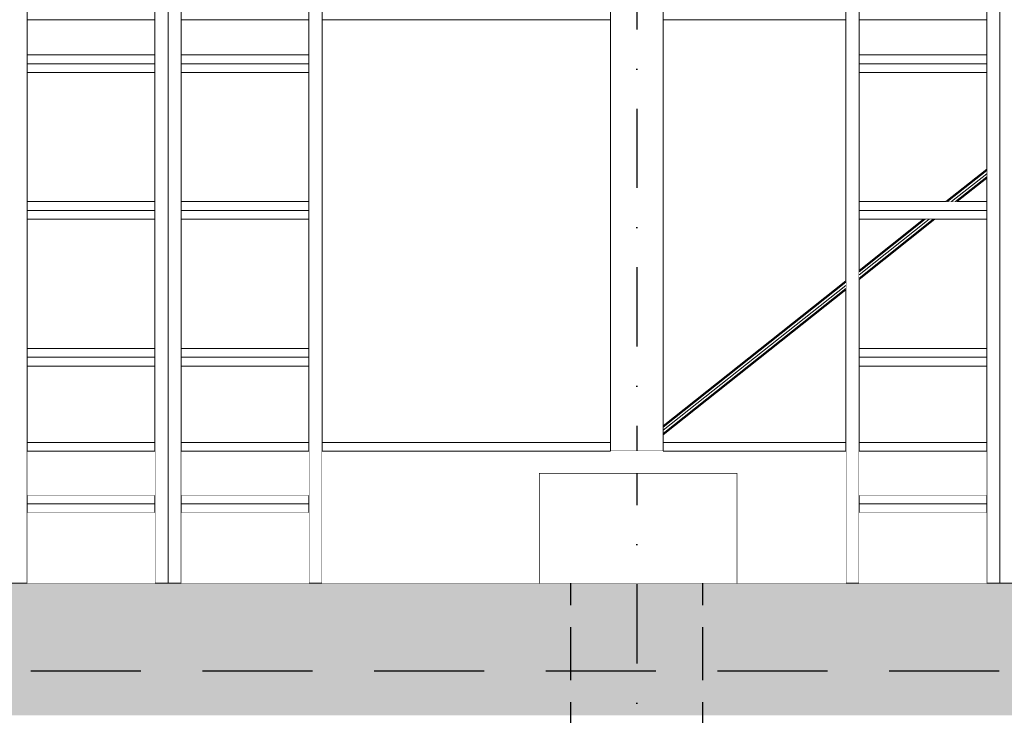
# Model space of a CAD drawing. Header units: millimetres. Extents: x -12989 to 381814, y -50461 to 30884.
# Tile 71 of 111: x 372133 to 374370, y -46261 to -44681. Entities that reach past the tile are written whole.
import ezdxf
from ezdxf.enums import TextEntityAlignment as Align

# ---------------------------------------------------------------- set-up
doc = ezdxf.new("R2010")
doc.units = ezdxf.units.MM
doc.header["$MEASUREMENT"] = 0
for name, pattern in [('Krawędzie ukryte', [170, 120, -50]), ('Kropki i Kreski', [360, 180, -90, 0, -90]), ('Przerywana długa', [390, 250, -140]), ('Wipeout_Contour', [1000, 0, -1000])]:
    doc.linetypes.add(name, pattern=pattern)
for name, color, linetype, lineweight in [('0_Nr_pióra__21', 7, 'Continuous', 25), ('A__STROPY_Nr_pióra__27', 7, 'Continuous', 25), ('A__STROPY_Nr_pióra__49', 7, 'Continuous', 15), ('AS_Belki.Import IFC_Nr_pióra__88', 7, 'Continuous', 13), ('AS_Belki.Import IFC_Nr_pióra__90', 7, 'Continuous', 13), ('Nowe_A__SCIANY_Nr_pióra__87', 7, 'Continuous', 13), ('Nowe_A_WN_WYPOSAZENIE_Nr_pióra__4', 7, 'Continuous', 13), ('Nowe_A_WYM_Nr_pióra__1', 7, 'Continuous', 13), ('Nowe_A_WYM_Nr_pióra__45', 7, 'Continuous', 15), ('Nowe_A_WYM_Nr_pióra__85', 7, 'Continuous', 13), ('Nowe_Warstwa IFC.Import IFC_Nr_pióra__1', 7, 'Continuous', 13), ('Nowe_Warstwa IFC.Import IFC_Nr_pióra__25', 7, 'Continuous', 25), ('Posadowienie płytkie.Import IFC_Nr_pióra__4', 7, 'Continuous', 13)]:
    doc.layers.add(name, color=color, linetype=linetype, lineweight=lineweight)
for name, color, linetype in [('A__STROPY', 7, 'Continuous'), ('AS_Belki.Import IFC', 7, 'Continuous'), ('Nowe_A__SCIANY', 7, 'Continuous'), ('Nowe_A_WN_WYPOSAZENIE', 7, 'Continuous'), ('Nowe_A_WYM', 7, 'Continuous'), ('Nowe_Warstwa IFC.Import IFC', 7, 'Continuous'), ('Posadowienie płytkie.Import IFC', 7, 'Continuous')]:
    doc.layers.add(name, color=color, linetype=linetype)
doc.layers.add('A__STROPY_Nr_pióra__170', color=7, linetype='Continuous', lineweight=5, true_color=0x6a6a6a)
doc.layers.add('A__STROPY_Nr_pióra__178', color=7, linetype='Continuous', lineweight=5, true_color=0x6a6a6a)
doc.styles.add('STYL_AUTOMATYCZNY_1', font='arial.ttf')
doc.styles.add('STYL_AUTOMATYCZNY_4', font='arial.ttf')
doc.dimstyles.new('STYL_AUTOMATYCZNY__2', dxfattribs={"dimtxt": 139.999998, "dimasz": 57, "dimexe": 0.18, "dimexo": 0.0625, "dimgap": 0, "dimtad": 1, "dimdec": 0, "dimlfac": 0.1, "dimzin": 0, "dimdsep": 46, "dimtxsty": 'STYL_AUTOMATYCZNY_4', "dimblk": 'ARROWHEAD_6', "dimblk1": 'ARROWHEAD_6', "dimblk2": 'ARROWHEAD_6', "dimcen": 0.09, "dimse1": 1, "dimse2": 1, "dimclrd": 7, "dimclre": 7, "dimclrt": 7, "dimadec": 0, "dimazin": 0, "dimtfac": 1, "dimtdec": 4, "dimtmove": 0, "dimatfit": 3, "dimfxl": 0, "dimtolj": 1, "dimtzin": 0, "dimarcsym": 0})

# ---------------------------------------------------------------- blocks, each defined once
blk = doc.blocks.new('ElemPrzekroju_3_1', base_point=(363535.4, -45960.6))
at = {"color": 254, "linetype": 'Wipeout_Contour', "lineweight": 0, "ltscale": 1499887.737514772}
blk.add_wipeout([(372440.6, -44680.6), (372150.6, -44680.6), (372150.6, -44760.6), (372440.6, -44760.6)], dxfattribs=at).dxf.layer = 'Nowe_A__SCIANY'
at = {"color": 254, "linetype": 'Wipeout_Contour', "lineweight": 0, "ltscale": 1501277.754373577}
blk.add_wipeout([(372790.6, -44680.6), (372500.6, -44680.6), (372500.6, -44760.6), (372790.6, -44760.6)], dxfattribs=at).dxf.layer = 'Nowe_A__SCIANY'
at = {"color": 254, "linetype": 'Wipeout_Contour', "lineweight": 0, "ltscale": 1503484.706914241}
blk.add_wipeout([(372820.6, -44680.6), (372820.6, -45640.6), (373475.4, -45640.6), (373475.4, -44680.6)], dxfattribs=at).dxf.layer = 'Nowe_A__SCIANY'
at = {"color": 254, "linetype": 'Wipeout_Contour', "lineweight": 0, "ltscale": 1506036.330571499}
blk.add_wipeout([(373595.4, -44680.6), (373595.4, -45602.8), (374010.3, -45273.9), (374010.3, -44680.6)], dxfattribs=at).dxf.layer = 'Nowe_A__SCIANY'
at = {"color": 254, "linetype": 'Wipeout_Contour', "lineweight": 0, "ltscale": 1507392.941584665}
blk.add_wipeout([(374040.3, -44760.6), (374330.3, -44760.6), (374330.3, -44680.6), (374040.3, -44680.6)], dxfattribs=at).dxf.layer = 'Nowe_A__SCIANY'
at = {"color": 254, "linetype": 'Wipeout_Contour', "lineweight": 0, "ltscale": 1499996.244926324}
blk.add_wipeout([(372150.6, -45093.9), (372440.6, -45093.9), (372440.6, -44800.6), (372150.6, -44800.6)], dxfattribs=at).dxf.layer = 'Nowe_A__SCIANY'
at = {"color": 254, "linetype": 'Wipeout_Contour', "lineweight": 0, "ltscale": 1501386.161329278}
blk.add_wipeout([(372500.6, -44800.6), (372500.6, -45093.9), (372790.6, -45093.9), (372790.6, -44800.6)], dxfattribs=at).dxf.layer = 'Nowe_A__SCIANY'
at = {"color": 254, "linetype": 'Wipeout_Contour', "lineweight": 0, "ltscale": 1884436.246388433}
blk.add_wipeout([(374040.3, -45093.9), (374237.3, -45093.9), (374330.3, -45020.2), (374330.3, -44800.6), (374040.3, -44800.6)], dxfattribs=at).dxf.layer = 'Nowe_A__SCIANY'
at = {"color": 254, "linetype": 'Wipeout_Contour', "lineweight": 0, "ltscale": 1500156.641808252}
blk.add_wipeout([(372440.6, -45133.9), (372150.6, -45133.9), (372150.6, -45427.3), (372440.6, -45427.3)], dxfattribs=at).dxf.layer = 'Nowe_A__SCIANY'
at = {"color": 254, "linetype": 'Wipeout_Contour', "lineweight": 0, "ltscale": 1501546.409738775}
blk.add_wipeout([(372790.6, -45133.9), (372500.6, -45133.9), (372500.6, -45427.3), (372790.6, -45427.3)], dxfattribs=at).dxf.layer = 'Nowe_A__SCIANY'
at = {"color": 254, "linetype": 'Wipeout_Contour', "lineweight": 0, "ltscale": 1884601.362004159}
blk.add_wipeout([(374212.6, -45133.9), (374040.3, -45270.5), (374040.3, -45427.3), (374330.3, -45427.3), (374330.3, -45133.9)], dxfattribs=at).dxf.layer = 'Nowe_A__SCIANY'
at = {"color": 254, "linetype": 'Wipeout_Contour', "lineweight": 0, "ltscale": 1500288.965088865}
blk.add_wipeout([(372440.6, -45467.3), (372150.6, -45467.3), (372150.6, -45640.6), (372440.6, -45640.6)], dxfattribs=at).dxf.layer = 'Nowe_A__SCIANY'
at = {"color": 254, "linetype": 'Wipeout_Contour', "lineweight": 0, "ltscale": 1501678.610527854}
blk.add_wipeout([(372500.6, -45640.6), (372790.6, -45640.6), (372790.6, -45467.3), (372500.6, -45467.3)], dxfattribs=at).dxf.layer = 'Nowe_A__SCIANY'
at = {"color": 254, "linetype": 'Wipeout_Contour', "lineweight": 0, "ltscale": 1507792.172205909}
blk.add_wipeout([(374330.3, -45467.3), (374040.3, -45467.3), (374040.3, -45640.6), (374330.3, -45640.6)], dxfattribs=at).dxf.layer = 'Nowe_A__SCIANY'
at = {"layer": 'Nowe_A__SCIANY_Nr_pióra__87', "color": 7, "linetype": 'Continuous', "lineweight": 13}
for p, q in [((372440.6, -44680.6), (372150.6, -44680.6)), ((372790.6, -44680.6), (372500.6, -44680.6)), ((373475.4, -44680.6), (372820.6, -44680.6)), ((374010.3, -44680.6), (373595.4, -44680.6)), ((374330.3, -44680.6), (374040.3, -44680.6))]:
    blk.add_line(p, q, dxfattribs=at)
at = {"color": 254, "linetype": 'Wipeout_Contour', "lineweight": 0, "ltscale": 1131036.412155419}
blk.add_wipeout([(374330.3, -45040.6), (374263, -45093.9), (374330.3, -45093.9)], dxfattribs=at).dxf.layer = 'Nowe_A__SCIANY'
at = {"color": 254, "linetype": 'Wipeout_Contour', "lineweight": 0, "ltscale": 1130420.467247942}
blk.add_wipeout([(374186.8, -45133.9), (374040.3, -45133.9), (374040.3, -45250.1)], dxfattribs=at).dxf.layer = 'Nowe_A__SCIANY'
at = {"color": 254, "linetype": 'Wipeout_Contour', "lineweight": 0, "ltscale": 1506271.704647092}
blk.add_wipeout([(373595.4, -45640.6), (374010.3, -45640.6), (374010.3, -45294.3), (373595.4, -45623.2)], dxfattribs=at).dxf.layer = 'Nowe_A__SCIANY'
at = {"color": 254, "linetype": 'Wipeout_Contour', "lineweight": 0, "ltscale": 1500335.936908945}
blk.add_wipeout([(372440.6, -45640.6), (372150.6, -45640.6), (372150.6, -45660.6), (372440.6, -45660.6)], dxfattribs=at).dxf.layer = 'Nowe_A__SCIANY'
at = {"color": 254, "linetype": 'Wipeout_Contour', "lineweight": 0, "ltscale": 1501725.539612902}
blk.add_wipeout([(372500.6, -45640.6), (372500.6, -45660.6), (372790.6, -45660.6), (372790.6, -45640.6)], dxfattribs=at).dxf.layer = 'Nowe_A__SCIANY'
at = {"color": 254, "linetype": 'Wipeout_Contour', "lineweight": 0, "ltscale": 1503720.250298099}
blk.add_wipeout([(373475.4, -45640.6), (372820.6, -45640.6), (372820.6, -45660.6), (373475.4, -45660.6)], dxfattribs=at).dxf.layer = 'Nowe_A__SCIANY'
at = {"color": 254, "linetype": 'Wipeout_Contour', "lineweight": 0, "ltscale": 1507838.910597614}
blk.add_wipeout([(374330.3, -45640.6), (374040.3, -45640.6), (374040.3, -45660.6), (374330.3, -45660.6)], dxfattribs=at).dxf.layer = 'Nowe_A__SCIANY'
at = {"layer": 'Nowe_A__SCIANY_Nr_pióra__87', "color": 7, "linetype": 'Continuous', "lineweight": 13}
for p, q in [((372440.6, -45640.6), (372150.6, -45640.6)), ((372790.6, -45640.6), (372500.6, -45640.6)), ((373475.4, -45640.6), (372820.6, -45640.6)), ((374330.3, -45640.6), (374040.3, -45640.6))]:
    blk.add_line(p, q, dxfattribs=at)
at = {"color": 254, "linetype": 'Wipeout_Contour', "lineweight": 0, "ltscale": 1506320.336770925}
blk.add_wipeout([(373595.4, -45660.6), (374010.3, -45660.6), (374010.3, -45640.6), (373595.4, -45640.6)], dxfattribs=at).dxf.layer = 'Nowe_A__SCIANY'
at = {"layer": 'Nowe_A__SCIANY_Nr_pióra__87', "color": 7, "linetype": 'Continuous', "lineweight": 13}
blk.add_line((374010.3, -45640.6), (373595.4, -45640.6), dxfattribs=at)
blk = doc.blocks.new('ElemPrzekroju_20_1', base_point=(363535.4, -45960.6))
at = {"color": 254, "linetype": 'Wipeout_Contour', "lineweight": 0, "ltscale": 1506835.024706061}
blk.add_wipeout([(374010.3, -45960.6), (374040.3, -45960.6), (374040.3, -43780.6), (374010.3, -43780.6)], dxfattribs=at).dxf.layer = 'Nowe_A_WN_WYPOSAZENIE'
at = {"color": 254, "linetype": 'Wipeout_Contour', "lineweight": 0, "ltscale": 1508105.914677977}
blk.add_wipeout([(374330.3, -45960.6), (374360.3, -45960.6), (374360.3, -43780.6), (374330.3, -43780.6)], dxfattribs=at).dxf.layer = 'Nowe_A_WN_WYPOSAZENIE'
at = {"layer": 'Nowe_A_WN_WYPOSAZENIE_Nr_pióra__4', "color": 7, "linetype": 'Continuous', "lineweight": 13}
blk.add_line((374010.3, -45960.6), (374010.3, -43780.6), dxfattribs=at)
at = {"color": 254, "linetype": 'Wipeout_Contour', "lineweight": 0, "ltscale": 1507426.186990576}
blk.add_wipeout([(374040.3, -44800.6), (374330.3, -44800.6), (374330.3, -44780.6), (374040.3, -44780.6)], dxfattribs=at).dxf.layer = 'Nowe_A_WN_WYPOSAZENIE'
at = {"color": 254, "linetype": 'Wipeout_Contour', "lineweight": 0, "ltscale": 1507585.239178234}
blk.add_wipeout([(374040.3, -45133.9), (374330.3, -45133.9), (374330.3, -45113.9), (374040.3, -45113.9)], dxfattribs=at).dxf.layer = 'Nowe_A_WN_WYPOSAZENIE'
at = {"color": 254, "linetype": 'Wipeout_Contour', "lineweight": 0, "ltscale": 1507745.453684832}
blk.add_wipeout([(374040.3, -45467.3), (374330.3, -45467.3), (374330.3, -45447.3), (374040.3, -45447.3)], dxfattribs=at).dxf.layer = 'Nowe_A_WN_WYPOSAZENIE'
at = {"color": 254, "linetype": 'Wipeout_Contour', "lineweight": 0, "ltscale": 1507906.830139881}
blk.add_wipeout([(374040.3, -45800.6), (374330.3, -45800.6), (374330.3, -45780.6), (374040.3, -45780.6)], dxfattribs=at).dxf.layer = 'Nowe_A_WN_WYPOSAZENIE'
at = {"layer": 'Nowe_A_WN_WYPOSAZENIE_Nr_pióra__4', "color": 7, "linetype": 'Continuous', "lineweight": 13}
for p, q in [((374040.3, -44800.6), (374330.3, -44800.6)), ((374040.3, -45133.9), (374330.3, -45133.9)), ((374040.3, -45467.3), (374330.3, -45467.3)), ((374040.3, -45960.6), (374040.3, -45800.6)), ((374040.3, -45800.6), (374330.3, -45800.6)), ((374330.3, -45960.6), (374330.3, -45800.6))]:
    blk.add_line(p, q, dxfattribs=at)
at = {"color": 254, "linetype": 'Wipeout_Contour', "lineweight": 0, "ltscale": 1507416.680829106}
blk.add_wipeout([(374040.3, -44780.6), (374330.3, -44780.6), (374330.3, -44760.6), (374040.3, -44760.6)], dxfattribs=at).dxf.layer = 'Nowe_A_WN_WYPOSAZENIE'
at = {"color": 254, "linetype": 'Wipeout_Contour', "lineweight": 0, "ltscale": 1507575.663265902}
blk.add_wipeout([(374040.3, -45113.9), (374330.3, -45113.9), (374330.3, -45093.9), (374040.3, -45093.9)], dxfattribs=at).dxf.layer = 'Nowe_A_WN_WYPOSAZENIE'
at = {"color": 254, "linetype": 'Wipeout_Contour', "lineweight": 0, "ltscale": 1507735.808043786}
blk.add_wipeout([(374040.3, -45447.3), (374330.3, -45447.3), (374330.3, -45427.3), (374040.3, -45427.3)], dxfattribs=at).dxf.layer = 'Nowe_A_WN_WYPOSAZENIE'
at = {"color": 254, "linetype": 'Wipeout_Contour', "lineweight": 0, "ltscale": 1507897.114792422}
blk.add_wipeout([(374040.3, -45780.6), (374330.3, -45780.6), (374330.3, -45760.6), (374040.3, -45760.6)], dxfattribs=at).dxf.layer = 'Nowe_A_WN_WYPOSAZENIE'
at = {"layer": 'Nowe_A_WN_WYPOSAZENIE_Nr_pióra__4', "color": 7, "linetype": 'Continuous', "lineweight": 13}
for p, q in [((374040.3, -44760.6), (374040.3, -44467.3)), ((374330.3, -44760.6), (374330.3, -44467.3)), ((374040.3, -44760.6), (374330.3, -44760.6)), ((374040.3, -44780.6), (374040.3, -44760.6)), ((374330.3, -44780.6), (374330.3, -44760.6)), ((374040.3, -44800.6), (374040.3, -44780.6)), ((374040.3, -44780.6), (374330.3, -44780.6)), ((374040.3, -45093.9), (374040.3, -44800.6)), ((374330.3, -44800.6), (374330.3, -44780.6)), ((374330.3, -45093.9), (374330.3, -44800.6)), ((374040.3, -45093.9), (374330.3, -45093.9)), ((374040.3, -45113.9), (374040.3, -45093.9)), ((374040.3, -45133.9), (374040.3, -45113.9)), ((374040.3, -45113.9), (374330.3, -45113.9)), ((374330.3, -45113.9), (374330.3, -45093.9)), ((374330.3, -45133.9), (374330.3, -45113.9)), ((374040.3, -45427.3), (374040.3, -45133.9)), ((374330.3, -45427.3), (374330.3, -45133.9)), ((374040.3, -45427.3), (374330.3, -45427.3)), ((374040.3, -45447.3), (374040.3, -45427.3)), ((374330.3, -45447.3), (374330.3, -45427.3)), ((374040.3, -45467.3), (374040.3, -45447.3)), ((374040.3, -45447.3), (374330.3, -45447.3)), ((374330.3, -45467.3), (374330.3, -45447.3)), ((374040.3, -45760.6), (374040.3, -45467.3)), ((374330.3, -45760.6), (374330.3, -45467.3)), ((374040.3, -45760.6), (374330.3, -45760.6)), ((374040.3, -45780.6), (374040.3, -45760.6)), ((374330.3, -45780.6), (374330.3, -45760.6)), ((374040.3, -45800.6), (374040.3, -45780.6)), ((374040.3, -45780.6), (374330.3, -45780.6)), ((374330.3, -45800.6), (374330.3, -45780.6))]:
    blk.add_line(p, q, dxfattribs=at)
blk = doc.blocks.new('ElemPrzekroju_21_1', base_point=(363535.4, -45960.6))
at = {"color": 254, "linetype": 'Wipeout_Contour', "lineweight": 0, "ltscale": 1508225.061402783}
blk.add_wipeout([(374360.3, -45960.6), (374390.3, -45960.6), (374390.3, -43780.6), (374360.3, -43780.6)], dxfattribs=at).dxf.layer = 'Nowe_A_WN_WYPOSAZENIE'
at = {"layer": 'Nowe_A_WN_WYPOSAZENIE_Nr_pióra__4', "color": 7, "linetype": 'Continuous', "lineweight": 13}
blk.add_line((374360.3, -45960.6), (374360.3, -43780.6), dxfattribs=at)
blk = doc.blocks.new('ElemPrzekroju_22_1', base_point=(363535.4, -45960.6))
at = {"color": 254, "linetype": 'Wipeout_Contour', "lineweight": 0, "ltscale": 1499330.253511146}
blk.add_wipeout([(372120.6, -45960.6), (372150.6, -45960.6), (372150.6, -43780.6), (372120.6, -43780.6)], dxfattribs=at).dxf.layer = 'Nowe_A_WN_WYPOSAZENIE'
at = {"color": 254, "linetype": 'Wipeout_Contour', "lineweight": 0, "ltscale": 1500601.051765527}
blk.add_wipeout([(372440.6, -45960.6), (372470.6, -45960.6), (372470.6, -43780.6), (372440.6, -43780.6)], dxfattribs=at).dxf.layer = 'Nowe_A_WN_WYPOSAZENIE'
at = {"color": 254, "linetype": 'Wipeout_Contour', "lineweight": 0, "ltscale": 1499921.149263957}
blk.add_wipeout([(372150.6, -44800.6), (372440.6, -44800.6), (372440.6, -44780.6), (372150.6, -44780.6)], dxfattribs=at).dxf.layer = 'Nowe_A_WN_WYPOSAZENIE'
at = {"color": 254, "linetype": 'Wipeout_Contour', "lineweight": 0, "ltscale": 1500080.997204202}
blk.add_wipeout([(372150.6, -45133.9), (372440.6, -45133.9), (372440.6, -45113.9), (372150.6, -45113.9)], dxfattribs=at).dxf.layer = 'Nowe_A_WN_WYPOSAZENIE'
at = {"color": 254, "linetype": 'Wipeout_Contour', "lineweight": 0, "ltscale": 1500242.013107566}
blk.add_wipeout([(372150.6, -45467.3), (372440.6, -45467.3), (372440.6, -45447.3), (372150.6, -45447.3)], dxfattribs=at).dxf.layer = 'Nowe_A_WN_WYPOSAZENIE'
at = {"color": 254, "linetype": 'Wipeout_Contour', "lineweight": 0, "ltscale": 1500404.196598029}
blk.add_wipeout([(372150.6, -45800.6), (372440.6, -45800.6), (372440.6, -45780.6), (372150.6, -45780.6)], dxfattribs=at).dxf.layer = 'Nowe_A_WN_WYPOSAZENIE'
at = {"layer": 'Nowe_A_WN_WYPOSAZENIE_Nr_pióra__4', "color": 7, "linetype": 'Continuous', "lineweight": 13}
for p, q in [((372150.6, -44800.6), (372440.6, -44800.6)), ((372150.6, -45133.9), (372440.6, -45133.9)), ((372150.6, -45467.3), (372440.6, -45467.3)), ((372150.6, -45960.6), (372150.6, -45800.6)), ((372150.6, -45800.6), (372440.6, -45800.6)), ((372440.6, -45960.6), (372440.6, -45800.6))]:
    blk.add_line(p, q, dxfattribs=at)
at = {"color": 254, "linetype": 'Wipeout_Contour', "lineweight": 0, "ltscale": 1499911.595536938}
blk.add_wipeout([(372150.6, -44780.6), (372440.6, -44780.6), (372440.6, -44760.6), (372150.6, -44760.6)], dxfattribs=at).dxf.layer = 'Nowe_A_WN_WYPOSAZENIE'
at = {"color": 254, "linetype": 'Wipeout_Contour', "lineweight": 0, "ltscale": 1500071.373387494}
blk.add_wipeout([(372150.6, -45113.9), (372440.6, -45113.9), (372440.6, -45093.9), (372150.6, -45093.9)], dxfattribs=at).dxf.layer = 'Nowe_A_WN_WYPOSAZENIE'
at = {"color": 254, "linetype": 'Wipeout_Contour', "lineweight": 0, "ltscale": 1500232.319223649}
blk.add_wipeout([(372150.6, -45447.3), (372440.6, -45447.3), (372440.6, -45427.3), (372150.6, -45427.3)], dxfattribs=at).dxf.layer = 'Nowe_A_WN_WYPOSAZENIE'
at = {"color": 254, "linetype": 'Wipeout_Contour', "lineweight": 0, "ltscale": 1500394.432669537}
blk.add_wipeout([(372150.6, -45780.6), (372440.6, -45780.6), (372440.6, -45760.6), (372150.6, -45760.6)], dxfattribs=at).dxf.layer = 'Nowe_A_WN_WYPOSAZENIE'
at = {"layer": 'Nowe_A_WN_WYPOSAZENIE_Nr_pióra__4', "color": 7, "linetype": 'Continuous', "lineweight": 13}
for p, q in [((372150.6, -44760.6), (372150.6, -44467.3)), ((372440.6, -44760.6), (372440.6, -44467.3)), ((372150.6, -44760.6), (372440.6, -44760.6)), ((372150.6, -44780.6), (372150.6, -44760.6)), ((372440.6, -44780.6), (372440.6, -44760.6)), ((372150.6, -44800.6), (372150.6, -44780.6)), ((372150.6, -44780.6), (372440.6, -44780.6)), ((372150.6, -45093.9), (372150.6, -44800.6)), ((372440.6, -44800.6), (372440.6, -44780.6)), ((372440.6, -45093.9), (372440.6, -44800.6)), ((372150.6, -45093.9), (372440.6, -45093.9)), ((372150.6, -45113.9), (372150.6, -45093.9)), ((372150.6, -45133.9), (372150.6, -45113.9)), ((372150.6, -45113.9), (372440.6, -45113.9)), ((372440.6, -45113.9), (372440.6, -45093.9)), ((372440.6, -45133.9), (372440.6, -45113.9)), ((372150.6, -45427.3), (372150.6, -45133.9)), ((372440.6, -45427.3), (372440.6, -45133.9)), ((372150.6, -45427.3), (372440.6, -45427.3)), ((372150.6, -45447.3), (372150.6, -45427.3)), ((372440.6, -45447.3), (372440.6, -45427.3)), ((372150.6, -45467.3), (372150.6, -45447.3)), ((372150.6, -45447.3), (372440.6, -45447.3)), ((372440.6, -45467.3), (372440.6, -45447.3)), ((372150.6, -45760.6), (372150.6, -45467.3)), ((372440.6, -45760.6), (372440.6, -45467.3)), ((372150.6, -45760.6), (372440.6, -45760.6)), ((372150.6, -45780.6), (372150.6, -45760.6)), ((372440.6, -45780.6), (372440.6, -45760.6)), ((372150.6, -45800.6), (372150.6, -45780.6)), ((372150.6, -45780.6), (372440.6, -45780.6)), ((372440.6, -45800.6), (372440.6, -45780.6))]:
    blk.add_line(p, q, dxfattribs=at)
blk = doc.blocks.new('ElemPrzekroju_23_1', base_point=(363535.4, -45960.6))
at = {"color": 254, "linetype": 'Wipeout_Contour', "lineweight": 0, "ltscale": 1500720.189903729}
blk.add_wipeout([(372470.6, -45960.6), (372500.6, -45960.6), (372500.6, -43780.6), (372470.6, -43780.6)], dxfattribs=at).dxf.layer = 'Nowe_A_WN_WYPOSAZENIE'
at = {"color": 254, "linetype": 'Wipeout_Contour', "lineweight": 0, "ltscale": 1501991.005249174}
blk.add_wipeout([(372790.6, -45960.6), (372820.6, -45960.6), (372820.6, -43780.6), (372790.6, -43780.6)], dxfattribs=at).dxf.layer = 'Nowe_A_WN_WYPOSAZENIE'
at = {"layer": 'Nowe_A_WN_WYPOSAZENIE_Nr_pióra__4', "color": 7, "linetype": 'Continuous', "lineweight": 13}
for p, q in [((372470.6, -45960.6), (372470.6, -43780.6)), ((372820.6, -45960.6), (372820.6, -43780.6))]:
    blk.add_line(p, q, dxfattribs=at)
at = {"color": 254, "linetype": 'Wipeout_Contour', "lineweight": 0, "ltscale": 1501311.135237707}
blk.add_wipeout([(372500.6, -44800.6), (372790.6, -44800.6), (372790.6, -44780.6), (372500.6, -44780.6)], dxfattribs=at).dxf.layer = 'Nowe_A_WN_WYPOSAZENIE'
at = {"color": 254, "linetype": 'Wipeout_Contour', "lineweight": 0, "ltscale": 1501470.835198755}
blk.add_wipeout([(372500.6, -45133.9), (372790.6, -45133.9), (372790.6, -45113.9), (372500.6, -45113.9)], dxfattribs=at).dxf.layer = 'Nowe_A_WN_WYPOSAZENIE'
at = {"color": 254, "linetype": 'Wipeout_Contour', "lineweight": 0, "ltscale": 1501631.702073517}
blk.add_wipeout([(372500.6, -45467.3), (372790.6, -45467.3), (372790.6, -45447.3), (372500.6, -45447.3)], dxfattribs=at).dxf.layer = 'Nowe_A_WN_WYPOSAZENIE'
at = {"color": 254, "linetype": 'Wipeout_Contour', "lineweight": 0, "ltscale": 1501793.735487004}
blk.add_wipeout([(372500.6, -45800.6), (372790.6, -45800.6), (372790.6, -45780.6), (372500.6, -45780.6)], dxfattribs=at).dxf.layer = 'Nowe_A_WN_WYPOSAZENIE'
at = {"layer": 'Nowe_A_WN_WYPOSAZENIE_Nr_pióra__4', "color": 7, "linetype": 'Continuous', "lineweight": 13}
for p, q in [((372500.6, -44800.6), (372790.6, -44800.6)), ((372500.6, -45133.9), (372790.6, -45133.9)), ((372500.6, -45467.3), (372790.6, -45467.3)), ((372500.6, -45960.6), (372500.6, -45800.6)), ((372500.6, -45800.6), (372790.6, -45800.6)), ((372790.6, -45960.6), (372790.6, -45800.6))]:
    blk.add_line(p, q, dxfattribs=at)
at = {"color": 254, "linetype": 'Wipeout_Contour', "lineweight": 0, "ltscale": 1501301.590356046}
blk.add_wipeout([(372500.6, -44780.6), (372790.6, -44780.6), (372790.6, -44760.6), (372500.6, -44760.6)], dxfattribs=at).dxf.layer = 'Nowe_A_WN_WYPOSAZENIE'
at = {"color": 254, "linetype": 'Wipeout_Contour', "lineweight": 0, "ltscale": 1501461.220290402}
blk.add_wipeout([(372500.6, -45113.9), (372790.6, -45113.9), (372790.6, -45093.9), (372500.6, -45093.9)], dxfattribs=at).dxf.layer = 'Nowe_A_WN_WYPOSAZENIE'
at = {"color": 254, "linetype": 'Wipeout_Contour', "lineweight": 0, "ltscale": 1501622.01716089}
blk.add_wipeout([(372500.6, -45447.3), (372790.6, -45447.3), (372790.6, -45427.3), (372500.6, -45427.3)], dxfattribs=at).dxf.layer = 'Nowe_A_WN_WYPOSAZENIE'
at = {"color": 254, "linetype": 'Wipeout_Contour', "lineweight": 0, "ltscale": 1501783.980592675}
blk.add_wipeout([(372500.6, -45780.6), (372790.6, -45780.6), (372790.6, -45760.6), (372500.6, -45760.6)], dxfattribs=at).dxf.layer = 'Nowe_A_WN_WYPOSAZENIE'
at = {"layer": 'Nowe_A_WN_WYPOSAZENIE_Nr_pióra__4', "color": 7, "linetype": 'Continuous', "lineweight": 13}
for p, q in [((372500.6, -44760.6), (372500.6, -44467.3)), ((372790.6, -44760.6), (372790.6, -44467.3)), ((372500.6, -44760.6), (372790.6, -44760.6)), ((372500.6, -44780.6), (372500.6, -44760.6)), ((372790.6, -44780.6), (372790.6, -44760.6)), ((372500.6, -44800.6), (372500.6, -44780.6)), ((372500.6, -44780.6), (372790.6, -44780.6)), ((372500.6, -45093.9), (372500.6, -44800.6)), ((372790.6, -44800.6), (372790.6, -44780.6)), ((372790.6, -45093.9), (372790.6, -44800.6)), ((372500.6, -45093.9), (372790.6, -45093.9)), ((372500.6, -45113.9), (372500.6, -45093.9)), ((372500.6, -45133.9), (372500.6, -45113.9)), ((372500.6, -45113.9), (372790.6, -45113.9)), ((372790.6, -45113.9), (372790.6, -45093.9)), ((372790.6, -45133.9), (372790.6, -45113.9)), ((372500.6, -45427.3), (372500.6, -45133.9)), ((372790.6, -45427.3), (372790.6, -45133.9)), ((372500.6, -45427.3), (372790.6, -45427.3)), ((372500.6, -45447.3), (372500.6, -45427.3)), ((372790.6, -45447.3), (372790.6, -45427.3)), ((372500.6, -45467.3), (372500.6, -45447.3)), ((372500.6, -45447.3), (372790.6, -45447.3)), ((372790.6, -45467.3), (372790.6, -45447.3)), ((372500.6, -45760.6), (372500.6, -45467.3)), ((372790.6, -45760.6), (372790.6, -45467.3)), ((372500.6, -45760.6), (372790.6, -45760.6)), ((372500.6, -45780.6), (372500.6, -45760.6)), ((372790.6, -45780.6), (372790.6, -45760.6)), ((372500.6, -45800.6), (372500.6, -45780.6)), ((372500.6, -45780.6), (372790.6, -45780.6)), ((372790.6, -45800.6), (372790.6, -45780.6))]:
    blk.add_line(p, q, dxfattribs=at)
blk = doc.blocks.new('ElemPrzekroju_87_1', base_point=(363535.4, -45960.6))
at = {"color": 254, "linetype": 'Wipeout_Contour', "lineweight": 0, "ltscale": 1495550.477204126}
blk.add_wipeout([(363818.5, -46160.6), (378258.5, -46160.6), (378258.5, -45960.6), (363818.5, -45960.6)], dxfattribs=at).dxf.layer = 'A__STROPY'
at = {"layer": 'A__STROPY_Nr_pióra__170', "linetype": 'Continuous', "lineweight": 5, "true_color": 0x6a6a6a}
h = blk.add_hatch(dxfattribs=at)
h.set_pattern_fill('Beton_0001', color=251, style=0, pattern_type=2)
h.set_pattern_definition([(45, (363535.4, -45960.59), (-63.6396, 63.6396), [67.5, -22.5]), (45, (363535.4, -45896.95), (-63.6396, 63.6396), [67.5, -22.5])])
h.paths.add_polyline_path([(363818.5, -46160.6), (378258.5, -46160.6), (378258.5, -45960.6), (363818.5, -45960.6)])
at = {"layer": 'A__STROPY_Nr_pióra__49', "color": 7, "linetype": 'Continuous', "lineweight": 15, "flags": 128}
blk.add_lwpolyline([(377800, -45960.6), (365465.4, -45960.6), (365425.4, -45960.6), (363818.5, -45960.6)], dxfattribs=at)
at = {"color": 254, "linetype": 'Wipeout_Contour', "lineweight": 0, "ltscale": 1495624.49958353}
blk.add_wipeout([(363818.5, -46160.6), (363818.5, -46260.6), (378258.5, -46260.6), (378258.5, -46160.6)], dxfattribs=at).dxf.layer = 'A__STROPY'
at = {"layer": 'A__STROPY_Nr_pióra__178', "linetype": 'Continuous', "lineweight": 5, "true_color": 0x6a6a6a}
h = blk.add_hatch(dxfattribs=at)
h.set_pattern_fill('Chudy_beton_B15_I_WSC_0001', color=251, style=0, pattern_type=2)
h.set_pattern_definition([(0, (363535.4, -45960.6), (0, 233.827), [14.625, -120.375]), (0, (363602.9, -45843.68), (0, 233.827), [14.625, -120.375]), (60, (363535.4, -45960.6), (-202.5, 116.9134), [14.625, -120.375]), (60, (363670.4, -45960.6), (-202.5, 116.9134), [14.625, -120.375]), (120, (363550.03, -45960.6), (202.5, 116.9134), [14.625, -120.375]), (120, (363685.03, -45960.6), (202.5, 116.9134), [14.625, -120.375]), (0, (363535.404, -45938.09), (0, 45), [0, -45, 0, -67.5]), (45, (363557.904, -45938.09), (-31.8198, 31.8198), [0, -33.75, 0, -56.25])])
h.paths.add_polyline_path([(363818.5, -46160.6), (363818.5, -46260.6), (378258.5, -46260.6), (378258.5, -46160.6)])
at = {"layer": 'A__STROPY_Nr_pióra__27', "color": 7, "linetype": 'Przerywana długa', "lineweight": 25}
blk.add_line((378258.5, -46160.6), (363818.5, -46160.6), dxfattribs=at)
blk = doc.blocks.new('ElemPrzekroju_96_1', base_point=(363535.4, -45960.6))
at = {"color": 254, "linetype": 'Wipeout_Contour', "lineweight": 0, "ltscale": 1507962.342551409}
blk.add_wipeout([(374241.1, -45093.9), (374250.2, -45093.9), (374330.3, -45030.4), (374330.3, -45023.1)], dxfattribs=at).dxf.layer = 'AS_Belki.Import IFC'
at = {"color": 254, "linetype": 'Wipeout_Contour', "lineweight": 0, "ltscale": 1507351.12492295}
blk.add_wipeout([(374040.3, -45253.1), (374040.3, -45260.3), (374199.7, -45133.9), (374190.6, -45133.9)], dxfattribs=at).dxf.layer = 'AS_Belki.Import IFC'
at = {"color": 254, "linetype": 'Wipeout_Contour', "lineweight": 0, "ltscale": 1506221.020453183}
blk.add_wipeout([(373595.4, -45605.8), (373595.4, -45613), (374010.3, -45284.1), (374010.3, -45276.8)], dxfattribs=at).dxf.layer = 'AS_Belki.Import IFC'
at = {"color": 254, "linetype": 'Wipeout_Contour', "lineweight": 0, "ltscale": 1507948.392470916}
blk.add_wipeout([(374237.3, -45093.9), (374241.1, -45093.9), (374330.3, -45023.1), (374330.3, -45020.2)], dxfattribs=at).dxf.layer = 'AS_Belki.Import IFC'
at = {"color": 254, "linetype": 'Wipeout_Contour', "lineweight": 0, "ltscale": 1507337.086368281}
blk.add_wipeout([(374040.3, -45250.1), (374040.3, -45253.1), (374190.6, -45133.9), (374186.8, -45133.9)], dxfattribs=at).dxf.layer = 'AS_Belki.Import IFC'
at = {"color": 254, "linetype": 'Wipeout_Contour', "lineweight": 0, "ltscale": 1506218.556305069}
blk.add_wipeout([(373595.4, -45602.8), (373595.4, -45605.8), (374010.3, -45276.8), (374010.3, -45273.9)], dxfattribs=at).dxf.layer = 'AS_Belki.Import IFC'
at = {"color": 254, "linetype": 'Wipeout_Contour', "lineweight": 0, "ltscale": 1507982.137307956}
blk.add_wipeout([(374250.2, -45093.9), (374259.3, -45093.9), (374330.3, -45037.6), (374330.3, -45030.4)], dxfattribs=at).dxf.layer = 'AS_Belki.Import IFC'
at = {"color": 254, "linetype": 'Wipeout_Contour', "lineweight": 0, "ltscale": 1507370.936765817}
blk.add_wipeout([(374199.7, -45133.9), (374040.3, -45260.3), (374040.3, -45267.5), (374208.8, -45133.9)], dxfattribs=at).dxf.layer = 'AS_Belki.Import IFC'
at = {"color": 254, "linetype": 'Wipeout_Contour', "lineweight": 0, "ltscale": 1506224.505650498}
blk.add_wipeout([(373595.4, -45613), (373595.4, -45620.2), (374010.3, -45291.3), (374010.3, -45284.1)], dxfattribs=at).dxf.layer = 'AS_Belki.Import IFC'
at = {"color": 254, "linetype": 'Wipeout_Contour', "lineweight": 0, "ltscale": 1507996.194342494}
blk.add_wipeout([(374330.3, -45037.6), (374259.3, -45093.9), (374263, -45093.9), (374330.3, -45040.6)], dxfattribs=at).dxf.layer = 'AS_Belki.Import IFC'
at = {"color": 254, "linetype": 'Wipeout_Contour', "lineweight": 0, "ltscale": 1507384.919857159}
blk.add_wipeout([(374208.8, -45133.9), (374040.3, -45267.5), (374040.3, -45270.5), (374212.6, -45133.9)], dxfattribs=at).dxf.layer = 'AS_Belki.Import IFC'
at = {"color": 254, "linetype": 'Wipeout_Contour', "lineweight": 0, "ltscale": 1506226.97033964}
blk.add_wipeout([(373595.4, -45623.2), (374010.3, -45294.3), (374010.3, -45291.3), (373595.4, -45620.2)], dxfattribs=at).dxf.layer = 'AS_Belki.Import IFC'
at = {"layer": 'AS_Belki.Import IFC_Nr_pióra__90', "color": 7, "linetype": 'Continuous', "lineweight": 13}
for p, q in [((374330.3, -45020.2), (374237.3, -45093.9)), ((374330.3, -45023.1), (374241.1, -45093.9)), ((374330.3, -45030.4), (374250.2, -45093.9)), ((374330.3, -45037.6), (374259.3, -45093.9)), ((374330.3, -45040.6), (374263, -45093.9)), ((374199.7, -45133.9), (374040.3, -45260.3)), ((374190.6, -45133.9), (374040.3, -45253.1)), ((374186.8, -45133.9), (374040.3, -45250.1)), ((374208.8, -45133.9), (374040.3, -45267.5)), ((374212.6, -45133.9), (374040.3, -45270.5)), ((374010.3, -45273.9), (373595.4, -45602.8)), ((374010.3, -45276.8), (373595.4, -45605.8)), ((374010.3, -45284.1), (373595.4, -45613)), ((374010.3, -45291.3), (373595.4, -45620.2)), ((374010.3, -45294.3), (373595.4, -45623.2))]:
    blk.add_line(p, q, dxfattribs=at)
blk = doc.blocks.new('ElemPrzekroju_125_1', base_point=(363535.4, -45960.6))
at = {"color": 254, "linetype": 'Wipeout_Contour', "lineweight": 0, "ltscale": 3757269.137129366}
blk.add_wipeout([(373595.4, -39010.6), (373475.4, -39010.6), (373475.4, -45660.6), (373595.4, -45660.6), (373595.4, -39197.8), (373501.1, -39172.5), (373497.6, -39171.5), (373523.4, -39074.9), (373527, -39075.9), (373595.4, -39094.2)], dxfattribs=at).dxf.layer = 'AS_Belki.Import IFC'
at = {"layer": 'AS_Belki.Import IFC_Nr_pióra__88', "color": 7, "linetype": 'Continuous', "lineweight": 13}
for p, q in [((373475.4, -45660.6), (373475.4, -39010.6)), ((373595.4, -45660.6), (373595.4, -39197.8)), ((373475.4, -45660.6), (373595.4, -45660.6))]:
    blk.add_line(p, q, dxfattribs=at)
blk = doc.blocks.new('ElemPrzekroju_137_1', base_point=(363535.4, -45960.6))
at = {"color": 254, "linetype": 'Wipeout_Contour', "lineweight": 0, "ltscale": 1505360.723575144}
blk.add_wipeout([(373313.5, -45710.6), (373313.5, -45960.6), (373763.5, -45960.6), (373763.5, -45710.6)], dxfattribs=at).dxf.layer = 'Posadowienie płytkie.Import IFC'
at = {"layer": 'Posadowienie płytkie.Import IFC_Nr_pióra__4', "color": 7, "linetype": 'Continuous', "lineweight": 13}
for p, q in [((373313.5, -45710.6), (373763.5, -45710.6)), ((373313.5, -45960.6), (373313.5, -45710.6)), ((373763.5, -45960.6), (373763.5, -45710.6))]:
    blk.add_line(p, q, dxfattribs=at)
blk = doc.blocks.new('Standardowy znacznik osi[6]_1', base_point=(373535.4, -35960.6))
at = {"layer": 'Nowe_Warstwa IFC.Import IFC_Nr_pióra__25', "color": 7, "linetype": 'Kropki i Kreski', "lineweight": 25}
blk.add_line((373535.4, -36960.6), (373535.4, -48960.6), dxfattribs=at)
at = {"layer": 'Nowe_Warstwa IFC.Import IFC_Nr_pióra__1', "color": 7, "lineweight": 13, "style": 'STYL_AUTOMATYCZNY_1'}
for tag, p in [('AC_MarkerText_1_0', (373535.4, -35623.1)), ('AC_MarkerText_1_1', (373535.4, -50123.1))]:
    blk.add_attdef(tag, text='', height=175, rotation=360, dxfattribs=at).set_placement(p, align=Align.TOP_CENTER)
blk = doc.blocks.new('ElemPrzekroju_139_1', base_point=(363535.4, -45960.6))
at = {"color": 254, "linetype": 'Wipeout_Contour', "lineweight": 0, "ltscale": 1500365.178660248}
blk.add_wipeout([(372440.6, -45660.6), (372150.6, -45660.6), (372150.6, -45760.6), (372440.6, -45760.6)], dxfattribs=at).dxf.layer = 'Nowe_A__SCIANY'
at = {"color": 254, "linetype": 'Wipeout_Contour', "lineweight": 0, "ltscale": 1501754.753753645}
blk.add_wipeout([(372500.6, -45660.6), (372500.6, -45760.6), (372790.6, -45760.6), (372790.6, -45660.6)], dxfattribs=at).dxf.layer = 'Nowe_A__SCIANY'
at = {"color": 254, "linetype": 'Wipeout_Contour', "lineweight": 0, "ltscale": 3010220.472800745}
blk.add_wipeout([(372820.6, -45660.6), (372820.6, -45960.6), (373313.5, -45960.6), (373313.5, -45710.6), (373763.5, -45710.6), (373763.5, -45960.6), (374010.3, -45960.6), (374010.3, -45660.6)], dxfattribs=at).dxf.layer = 'Nowe_A__SCIANY'
at = {"color": 254, "linetype": 'Wipeout_Contour', "lineweight": 0, "ltscale": 1507868.006480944}
blk.add_wipeout([(374040.3, -45660.6), (374040.3, -45760.6), (374330.3, -45760.6), (374330.3, -45660.6)], dxfattribs=at).dxf.layer = 'Nowe_A__SCIANY'
at = {"color": 254, "linetype": 'Wipeout_Contour', "lineweight": 0, "ltscale": 1500448.219327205}
blk.add_wipeout([(372150.6, -45960.6), (372440.6, -45960.6), (372440.6, -45800.6), (372150.6, -45800.6)], dxfattribs=at).dxf.layer = 'Nowe_A__SCIANY'
at = {"color": 254, "linetype": 'Wipeout_Contour', "lineweight": 0, "ltscale": 1501837.717587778}
blk.add_wipeout([(372500.6, -45800.6), (372500.6, -45960.6), (372790.6, -45960.6), (372790.6, -45800.6)], dxfattribs=at).dxf.layer = 'Nowe_A__SCIANY'
at = {"color": 254, "linetype": 'Wipeout_Contour', "lineweight": 0, "ltscale": 1507950.633980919}
blk.add_wipeout([(374040.3, -45960.6), (374330.3, -45960.6), (374330.3, -45800.6), (374040.3, -45800.6)], dxfattribs=at).dxf.layer = 'Nowe_A__SCIANY'
at = {"layer": 'Nowe_A__SCIANY_Nr_pióra__87', "color": 7, "linetype": 'Continuous', "lineweight": 13}
for p, q in [((372150.6, -45660.6), (372440.6, -45660.6)), ((372500.6, -45660.6), (372790.6, -45660.6)), ((372820.6, -45660.6), (373475.4, -45660.6)), ((373595.4, -45660.6), (374010.3, -45660.6)), ((374040.3, -45660.6), (374330.3, -45660.6))]:
    blk.add_line(p, q, dxfattribs=at)
blk = doc.blocks.new('*D227', base_point=(363535.4, -45960.6))
at = {"layer": 'Nowe_A_WYM_Nr_pióra__45', "color": 7, "linetype": 'Continuous', "lineweight": 15}
for p, q in [((371350.9, -45930.6), (371410.9, -45990.6)), ((371350.9, -47230.6), (371410.9, -47290.6))]:
    blk.add_line(p, q, dxfattribs=at)
at = {"layer": 'Nowe_A_WYM_Nr_pióra__85', "color": 7, "linetype": 'Continuous', "lineweight": 13}
for p, q in [((371437.2, -45960.6), (371324.7, -45960.6)), ((371380.9, -47260.6), (371380.9, -45960.6)), ((371437.2, -47260.6), (371324.7, -47260.6)), ((371380.9, -47305.6), (371380.9, -47260.6))]:
    blk.add_line(p, q, dxfattribs=at)
at = {"layer": 'Nowe_A_WYM_Nr_pióra__1', "color": 7, "lineweight": 13, "insert": (371352.9, -46770.8), "char_height": 140, "attachment_point": 7, "rotation": 90, "style": 'STYL_AUTOMATYCZNY_4'}
blk.add_mtext('\\A1;{\\pql;\\fArial|b0|i0|c238|p0;\\W1.000000;130}', dxfattribs=at)
blk = doc.blocks.new('ARROWHEAD_6')
at = {"color": 0, "linetype": 'Continuous', "lineweight": 0}
for p, q in [((-0.5, -0.5), (0.5, 0.5)), ((0, 0), (-1, 0))]:
    blk.add_line(p, q, dxfattribs=at)
blk = doc.blocks.new('*D228', base_point=(363535.4, -45960.6))
at = {"layer": 'Nowe_A_WYM_Nr_pióra__45', "color": 7, "linetype": 'Continuous', "lineweight": 15}
for p, q in [((371410.9, -38783.8), (371350.9, -38723.8)), ((371350.9, -45930.6), (371410.9, -45990.6))]:
    blk.add_line(p, q, dxfattribs=at)
at = {"layer": 'Nowe_A_WYM_Nr_pióra__85', "color": 7, "linetype": 'Continuous', "lineweight": 13}
for p, q in [((371380.9, -38753.8), (371380.9, -38708.8)), ((371437.2, -38753.8), (371324.7, -38753.8)), ((371380.9, -45960.6), (371380.9, -38753.8)), ((371437.2, -45960.6), (371324.7, -45960.6))]:
    blk.add_line(p, q, dxfattribs=at)
at = {"layer": 'Nowe_A_WYM_Nr_pióra__1', "color": 7, "lineweight": 13, "insert": (371352.9, -42517.4), "char_height": 140, "attachment_point": 7, "rotation": 90, "style": 'STYL_AUTOMATYCZNY_4'}
blk.add_mtext('\\A1;{\\pql;\\fArial|b0|i0|c238|p0;\\W1.000000;721}', dxfattribs=at)

msp = doc.modelspace()

# ---------------------------------------------------------------- block references
at = {"layer": 'Nowe_A__SCIANY', "lineweight": 0}
msp.add_blockref('ElemPrzekroju_3_1', (363535.4, -45960.6), dxfattribs=at)

# ---------------------------------------------------------------- next in the draw order: block references
at = {"layer": 'Nowe_A_WN_WYPOSAZENIE', "lineweight": 0}
for name in ['ElemPrzekroju_22_1', 'ElemPrzekroju_20_1']:
    msp.add_blockref(name, (363535.4, -45960.6), dxfattribs=at)

# ---------------------------------------------------------------- next in the draw order: block references
for name in ['ElemPrzekroju_23_1', 'ElemPrzekroju_21_1']:
    msp.add_blockref(name, (363535.4, -45960.6), dxfattribs=at)

# ---------------------------------------------------------------- next in the draw order: block references
at = {"layer": 'A__STROPY', "lineweight": 0}
msp.add_blockref('ElemPrzekroju_87_1', (363535.4, -45960.6), dxfattribs=at)
at = {"layer": 'AS_Belki.Import IFC', "lineweight": 0}
msp.add_blockref('ElemPrzekroju_96_1', (363535.4, -45960.6), dxfattribs=at)

# ---------------------------------------------------------------- next in the draw order: block references
msp.add_blockref('ElemPrzekroju_125_1', (363535.4, -45960.6), dxfattribs=at)
at = {"layer": 'Posadowienie płytkie.Import IFC', "lineweight": 0}
msp.add_blockref('ElemPrzekroju_137_1', (363535.4, -45960.6), dxfattribs=at)

# ---------------------------------------------------------------- next in the draw order: linework, layer by layer
at = {"layer": '0_Nr_pióra__21', "color": 7, "linetype": 'Krawędzie ukryte', "lineweight": 25}
for p, q in [((373385.4, -46860.6), (373385.4, -45960.6)), ((373685.4, -46860.6), (373685.4, -45960.6))]:
    msp.add_line(p, q, dxfattribs=at)

# ---------------------------------------------------------------- next in the draw order: block references
at = {"layer": 'Nowe_Warstwa IFC.Import IFC', "color": 7, "linetype": 'Continuous', "lineweight": 13}
msp.add_blockref('Standardowy znacznik osi[6]_1', (373535.4, -35960.6), dxfattribs=at)

# ---------------------------------------------------------------- next in the draw order: block references
at = {"layer": 'Nowe_A__SCIANY', "lineweight": 0}
msp.add_blockref('ElemPrzekroju_139_1', (363535.4, -45960.6), dxfattribs=at)

# ---------------------------------------------------------------- next in the draw order: dimensions: what is measured, and where the dimension line sits
at = {"layer": 'Nowe_A_WYM', "color": 7, "linetype": 'Continuous', "lineweight": 13}
for base, p1, p2, picture, middle in [((371380.9, -38753.8), (381359.7, -45960.6), (371035.4, -38753.8), '*D228', (371282.9, -42357.5)), ((371380.9, -45960.6), (381359.7, -47260.6), (381359.7, -45960.6), '*D227', (371282.9, -46610.9))]:
    dim = msp.add_linear_dim(base=base, p1=p1, p2=p2, angle=90, dimstyle='STYL_AUTOMATYCZNY__2', dxfattribs=at)
    dim.commit()
    dim.dimension.update_dxf_attribs({"geometry": picture, "text_midpoint": middle, "dimtype": 160, "text_rotation": 90})

doc.saveas('drawing.dxf')
